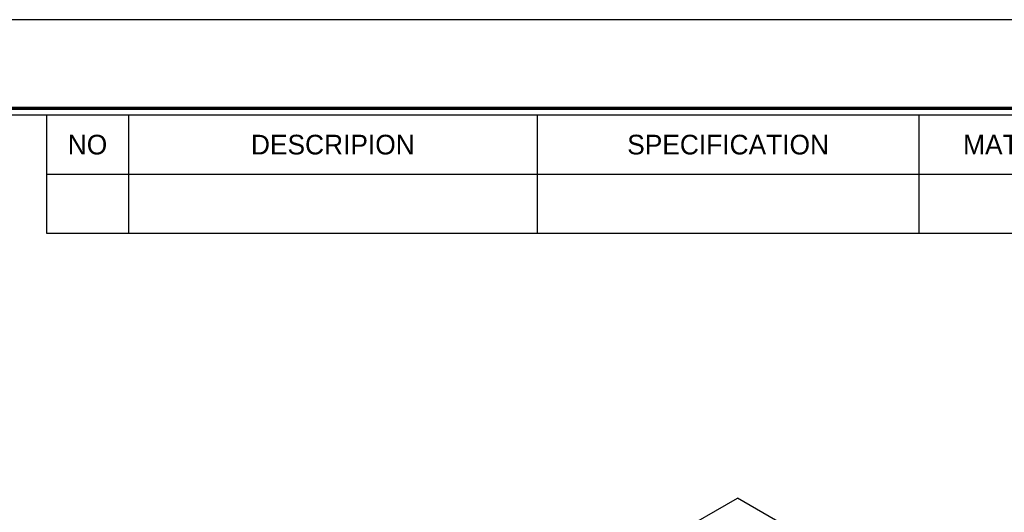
# Model space of a CAD drawing. Header units: millimetres. Extents: x 1047 to 1733, y 611 to 1096.
# Tile 9 of 10: x 1481 to 1648, y 1013 to 1096. Entities that reach past the tile are written whole.
import ezdxf
from ezdxf.enums import TextEntityAlignment as Align

# ---------------------------------------------------------------- set-up
doc = ezdxf.new("R2010")
doc.units = ezdxf.units.MM
doc.layers.add('Z5', color=7, linetype='Continuous')
doc.layers.add('Z7', color=7, linetype='Continuous')

# ---------------------------------------------------------------- blocks, each defined once
blk = doc.blocks.new('란표제')
at = {"layer": 'Z7', "color": 0}
blk.add_line((297, 210), (0, 210), dxfattribs=at)
at = {"layer": 'Z7'}
for p, q in [((190, 203), (190, 194.336)), ((196, 203), (196, 194.336)), ((226, 203), (226, 194.336)), ((254, 203), (254, 194.336)), ((190, 198.668), (290, 198.668)), ((190, 194.336), (290, 194.336))]:
    blk.add_line(p, q, dxfattribs=at)
at = {"layer": 'Z7', "const_width": 0.25}
blk.add_lwpolyline([(290.5, 6.5), (290.5, 203.5), (10, 203.5), (10, 6.5)], close=True, dxfattribs=at)
at = {"layer": 'Z7'}
blk.add_lwpolyline([(290, 7), (290, 203), (10.5, 203), (10.5, 7)], close=True, dxfattribs=at)
at = {"layer": 'Z5', "ltscale": 0.5}
for tag, p, height in [('TITLE', (237.166, 24.406), 2.5), ('도번', (251.181, 15.642), 2.5), ('SCALE', (253.781, 9.553), 1.2), ('DATE', (277.02, 9.511), 1.2)]:
    blk.add_attdef(tag, p, '', height=height, dxfattribs=at)
at = {"layer": 'Z7'}
for s, p in [('NO', (193, 200.834)), ('DESCRIPION', (211, 200.834)), ('SPECIFICATION', (240, 200.834)), ("MAT'L", (260, 200.834))]:
    blk.add_text(s, height=1.444, dxfattribs=at).set_placement(p, align=Align.MIDDLE_CENTER)
for tag, p in [('필렛', (179.25, 10.9)), ('모따기', (179.25, 8.3))]:
    blk.add_attdef(tag, text='', height=1.15, dxfattribs=at).set_placement(p, align=Align.MIDDLE_LEFT)

msp = doc.modelspace()

# ---------------------------------------------------------------- linework, layer by layer
for p in [(1546.5683, 982.4824), (1644.1491, 991.0547)]:
    msp.add_line(p, (1602.7833, 1014.9346))

# ---------------------------------------------------------------- block references
at = {"ltscale": 5, "xscale": 2.308473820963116, "yscale": 2.308473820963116, "zscale": 2.308473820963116}
msp.add_blockref('란표제', (1047.1638, 611.1758), dxfattribs=at)

doc.saveas('drawing.dxf')
